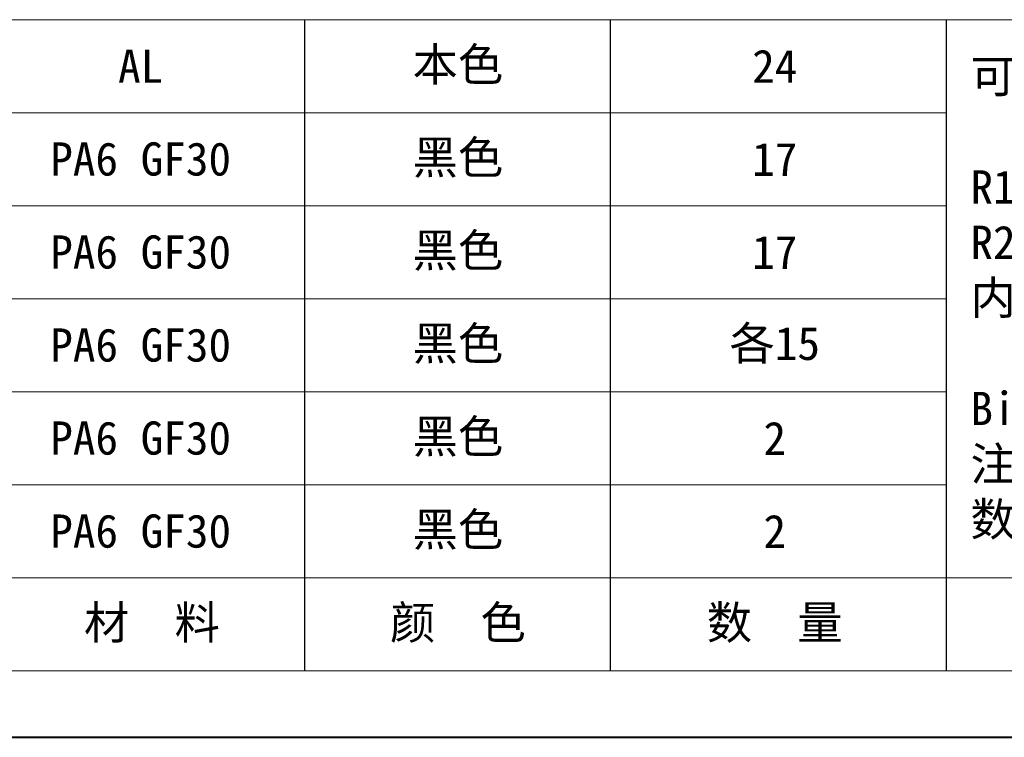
# Model space of a CAD drawing. Header units: millimetres. Extents: x 3059 to 4529, y 344 to 1377.
# Tile 2 of 42: x 3480 to 3738, y 344 to 532. Entities that reach past the tile are written whole.
import ezdxf

# ---------------------------------------------------------------- set-up
doc = ezdxf.new("R2010")
doc.units = ezdxf.units.MM
doc.layers.add('标注线', color=7, linetype='Continuous', lineweight=15)
doc.styles.add('样式 6', font='仿宋_GB2312.ttf')

msp = doc.modelspace()

# ---------------------------------------------------------------- linework, layer by layer
at = {"color": 7, "lineweight": 15}
for p, q in [((3145.66, 531.919), (3722.983, 531.919)), ((3145.66, 507.572), (3722.983, 507.572)), ((3145.66, 483.225), (3722.983, 483.225)), ((3145.66, 458.878), (3722.983, 458.878)), ((3145.66, 434.531), (3722.983, 434.531)), ((3145.66, 410.184), (3722.983, 410.184)), ((3145.66, 385.836), (3876.074, 385.836))]:
    msp.add_line(p, q, dxfattribs=at)
at = {"color": 7}
for p, q in [((3554.997, 361.489), (3554.997, 531.919)), ((3635.015, 361.489), (3635.015, 531.919)), ((3722.983, 361.489), (3722.983, 531.919))]:
    msp.add_line(p, q, dxfattribs=at)
at = {"color": 7, "lineweight": 13}
for p, q in [((3722.983, 531.919), (4502.143, 531.919)), ((3145.66, 361.489), (3876.074, 361.489))]:
    msp.add_line(p, q, dxfattribs=at)
at = {"color": 7, "lineweight": 40}
msp.add_line((3058.706, 344.099), (4519.534, 344.099), dxfattribs=at)

# ---------------------------------------------------------------- texts
at = {"layer": '标注线', "color": 7, "lineweight": 18, "char_height": 6.26069, "style": '样式 6'}
for s, insert, width, attachment_point in [('{\\H1.389x;AL}', (3511.988, 519.746), 49.29942, 5), ('{\\H1.389x;本色}', (3595.037, 519.746), 41.73793, 5), ('{\\H1.389x;24}', (3677.976, 519.746), 41.73793, 5), ('{\\H1.389x;可选弯曲半径:\\P\\PR100  R125  R150  R175 \\PR200  R225  R250  R300\\P内  宽:\\P\\PBi100\\P注：可根据客户要求定制,\\P数量均以装配1m计算.}', (3729.203, 458.648), 188.10983, 4), ('{\\H1.389x;PA6 GF30}', (3511.988, 495.399), 49.29942, 5), ('{\\H1.389x;黑色}', (3595.037, 495.399), 41.73793, 5), ('{\\H1.389x;17}', (3677.976, 495.399), 41.73793, 5), ('{\\H1.389x;PA6 GF30}', (3511.988, 471.051), 49.29942, 5), ('{\\H1.389x;黑色}', (3595.037, 471.051), 41.73793, 5), ('{\\H1.389x;17}', (3677.976, 471.051), 41.73793, 5), ('{\\H1.389x;PA6 GF30}', (3511.988, 446.704), 49.29942, 5), ('{\\H1.389x;黑色}', (3595.037, 446.704), 41.73793, 5), ('{\\H1.389x;各15}', (3677.976, 446.704), 41.73793, 5), ('{\\H1.389x;PA6 GF30}', (3511.988, 422.357), 49.29942, 5), ('{\\H1.389x;黑色}', (3595.037, 422.357), 41.73793, 5), ('{\\H1.389x;2}', (3677.976, 422.357), 41.73793, 5), ('{\\H1.389x;PA6 GF30}', (3511.988, 398.01), 49.29942, 5), ('{\\H1.389x;黑色}', (3595.037, 398.01), 41.73793, 5), ('{\\H1.389x;2}', (3677.976, 398.01), 41.73793, 5), ('{\\H1.389x; 材  料}', (3511.988, 373.663), 49.29942, 5), ('{\\H1.389x;颜  色}', (3595.037, 373.663), 41.73793, 5), ('{\\H1.389x;数  量}', (3677.976, 373.663), 41.73793, 5)]:
    msp.add_mtext(s, dxfattribs=dict(at, insert=insert, width=width, attachment_point=attachment_point))

doc.saveas('drawing.dxf')
